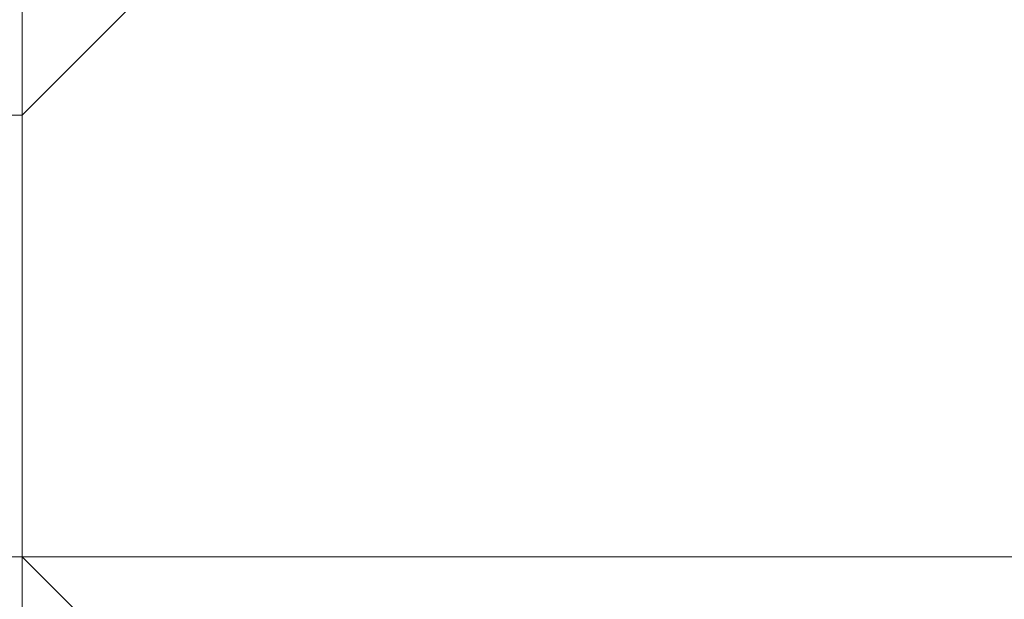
# Model space of a CAD drawing. Header units: inches. Extents: x -79624 to 52587, y -27526 to 10116.
# Tile 218 of 256: x 6277 to 6297, y -7667 to -7655. Entities that reach past the tile are written whole.
import ezdxf
from ezdxf import colors
from ezdxf.entities.mleader import LeaderData, LeaderLine
from ezdxf.math import Vec2, Vec3

# ---------------------------------------------------------------- set-up
doc = ezdxf.new("R2010")
doc.units = ezdxf.units.IN
doc.header["$MEASUREMENT"] = 0
doc.layers.add('- განათება', color=7, linetype='Continuous')
doc.layers.add('Dimensioning - General', color=7, linetype='Continuous')
doc.layers.add('- მექანიკური ნაწილი', color=7, linetype='Continuous', lineweight=18)
doc.styles.add('CT', font='ARIALN.TTF', dxfattribs={"height": 200})
doc.styles.add('GENERATED_STYLE_1', font='txt')
doc.dimstyles.new('GENERATED_STYLE__1', dxfattribs={"dimtxt": 100, "dimasz": 76, "dimexe": 0.18, "dimexo": 0.0625, "dimgap": 0, "dimtad": 0, "dimdec": 0, "dimlfac": 0.1, "dimzin": 0, "dimdsep": 46, "dimtxsty": 'GENERATED_STYLE_1', "dimblk": 'ARROWHEAD_5', "dimblk1": 'ARROWHEAD_5', "dimblk2": 'ARROWHEAD_5', "dimcen": 0.09, "dimse1": 1, "dimse2": 1, "dimclrd": 7, "dimclre": 7, "dimclrt": 7, "dimadec": 0, "dimazin": 0, "dimtfac": 1, "dimtdec": 4, "dimtmove": 0, "dimatfit": 3, "dimfxl": 1, "dimtolj": 1, "dimtzin": 0, "dimarcsym": 0})

# ---------------------------------------------------------------- blocks, each defined once
blk = doc.blocks.new('ARROWHEAD_5')
at = {"linetype": 'Continuous', "lineweight": 0}
blk.add_hatch(color=0, dxfattribs=at).paths.add_polyline_path([(-1, 0.2679), (0, 0), (-1, -0.2679)])
at = {"color": 0, "linetype": 'Continuous', "lineweight": 0}
blk.add_line((0, 0), (-1, 0), dxfattribs=at)
blk = doc.blocks.new('*D249')
at = {"layer": 'Defpoints', "color": 0, "linetype": 'Continuous', "transparency": 16777216}
for p in [(358.556, 209.203), (25258.556, 209.203), (1258.556, -26125.722)]:
    blk.add_point(p, dxfattribs=at)
at = {"layer": 'Dimensioning - General', "color": 7, "linetype": 'Continuous', "lineweight": -2, "transparency": 16777216}
for p, q in [((358.556, 133.203), (358.556, -12795.724)), ((358.556, -26049.722), (358.556, -13148.104))]:
    blk.add_line(p, q, dxfattribs=at)
at = {"layer": 'Dimensioning - General', "color": 7, "linetype": 'Continuous', "lineweight": -2, "transparency": 16777216, "xscale": 76.00000000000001, "yscale": 76.00000000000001, "zscale": 76.00000000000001}
for p, rotation in [((358.556, 209.203), 90), ((358.556, -26125.722), 270)]:
    blk.add_blockref('ARROWHEAD_5', p, dxfattribs=dict(at, rotation=rotation))
at = {"layer": 'Dimensioning - General', "color": 7, "linetype": 'Continuous', "lineweight": 13, "transparency": 16777216, "insert": (358.556, -12971.914), "char_height": 100, "attachment_point": 5, "rotation": 90, "style": 'GENERATED_STYLE_1'}
blk.add_mtext('\\A1;2633', dxfattribs=at)
blk = doc.blocks.new('_DotSmall')
at = {"color": 0, "linetype": 'ByBlock', "const_width": 0.5}
blk.add_lwpolyline([(-0.0625, 0, 1), (0.0625, 0, 1)], format="xyb", close=True, dxfattribs=at)

msp = doc.modelspace()

# ---------------------------------------------------------------- linework, layer by layer
at = {"layer": '- მექანიკური ნაწილი', "color": 7, "lineweight": 0}
for points in [[(6276.87347, -7199.35115), (6276.87347, -7702.34471), (6231.96333, -7702.34471), (6276.87347, -7702.34471), (6231.96333, -7702.34471), (6276.87347, -7702.34471), (6231.96333, -7702.34471), (6231.96333, -7199.35115)], [(6276.87347, -7702.34471), (6276.87347, -7199.35115)], [(6276.87347, -7199.35115), (6276.87347, -7702.34471), (6312.80158, -7702.34471), (6312.80158, -7199.35115)], [(6276.87347, -7199.35115), (6276.87347, -7702.34471), (6312.80158, -7702.34471), (6312.80158, -7855.03918)]]:
    msp.add_lwpolyline(points, dxfattribs=at)
for points in [[(6258.90941, -7621.50646), (6052.32277, -7621.50646), (6106.21494, -7666.4166), (6312.80158, -7666.4166)], [(6330.76563, -7621.50646), (6106.21494, -7621.50646), (6088.25088, -7666.4166), (6312.80158, -7666.4166)]]:
    msp.add_lwpolyline(points, close=True, dxfattribs=at)
at = {"layer": '- მექანიკური ნაწილი', "lineweight": 0}
for points in [[(6321.78361, -7630.48848), (6312.80158, -7630.48848), (6303.81955, -7630.48848), (6294.83752, -7630.48848), (6285.85549, -7630.48848), (6285.85549, -7639.47051), (6276.87347, -7639.47051), (6276.87347, -7648.45254), (6276.87347, -7657.43457), (6276.87347, -7666.4166), (6276.87347, -7675.39862), (6276.87347, -7684.38065), (6285.85549, -7684.38065), (6294.83752, -7693.36268), (6303.81955, -7693.36268), (6294.83752, -7684.38065), (6294.83752, -7693.36268), (6303.81955, -7693.36268), (6303.81955, -7702.34471), (6294.83752, -7693.36268), (6303.81955, -7693.36268), (6312.80158, -7693.36268), (6321.78361, -7693.36268)], [(6276.87347, -7648.45254), (6276.87347, -7657.43457), (6276.87347, -7648.45254)], [(6276.87347, -7657.43457), (6276.87347, -7648.45254), (6276.87347, -7657.43457)], [(6276.87347, -7657.43457), (6276.87347, -7648.45254), (6276.87347, -7657.43457)], [(6276.87347, -7657.43457), (6276.87347, -7648.45254), (6276.87347, -7657.43457)], [(6276.87347, -7657.43457), (6276.87347, -7648.45254), (6276.87347, -7657.43457)], [(6276.87347, -7657.43457), (6276.87347, -7648.45254), (6276.87347, -7657.43457)], [(6276.87347, -7657.43457), (6276.87347, -7648.45254), (6276.87347, -7657.43457)], [(6276.87347, -7657.43457), (6276.87347, -7648.45254), (6276.87347, -7657.43457)], [(6276.87347, -7657.43457), (6276.87347, -7648.45254), (6276.87347, -7657.43457)], [(6276.87347, -7657.43457), (6276.87347, -7648.45254), (6276.87347, -7657.43457)], [(6276.87347, -7657.43457), (6276.87347, -7648.45254), (6276.87347, -7657.43457)], [(6276.87347, -7657.43457), (6276.87347, -7648.45254), (6276.87347, -7657.43457)], [(6276.87347, -7657.43457), (6276.87347, -7648.45254), (6276.87347, -7657.43457)], [(6276.87347, -7657.43457), (6276.87347, -7648.45254)], [(6285.85549, -7648.45254), (6276.87347, -7657.43457)], [(6276.87347, -7657.43457), (6285.85549, -7648.45254), (6276.87347, -7657.43457)], [(6276.87347, -7657.43457), (6285.85549, -7648.45254), (6276.87347, -7657.43457)], [(6276.87347, -7657.43457), (6285.85549, -7648.45254), (6276.87347, -7657.43457)], [(6276.87347, -7657.43457), (6285.85549, -7648.45254), (6276.87347, -7657.43457)], [(6276.87347, -7657.43457), (6285.85549, -7648.45254), (6276.87347, -7657.43457)], [(6276.87347, -7657.43457), (6285.85549, -7648.45254), (6276.87347, -7657.43457)], [(6276.87347, -7657.43457), (6285.85549, -7648.45254)], [(6276.87347, -7648.45254), (6276.87347, -7657.43457)], [(6276.87347, -7657.43457), (6276.87347, -7648.45254), (6276.87347, -7657.43457)], [(6276.87347, -7657.43457), (6276.87347, -7648.45254), (6276.87347, -7657.43457)], [(6276.87347, -7657.43457), (6276.87347, -7648.45254), (6276.87347, -7657.43457)], [(6276.87347, -7657.43457), (6276.87347, -7648.45254), (6276.87347, -7657.43457)], [(6276.87347, -7657.43457), (6276.87347, -7648.45254), (6276.87347, -7657.43457)], [(6276.87347, -7657.43457), (6276.87347, -7648.45254), (6276.87347, -7657.43457)], [(6276.87347, -7657.43457), (6276.87347, -7648.45254), (6276.87347, -7657.43457)], [(6276.87347, -7657.43457), (6276.87347, -7648.45254), (6276.87347, -7657.43457)], [(6276.87347, -7657.43457), (6276.87347, -7648.45254), (6276.87347, -7657.43457)], [(6276.87347, -7657.43457), (6276.87347, -7648.45254), (6276.87347, -7657.43457)], [(6276.87347, -7657.43457), (6276.87347, -7648.45254), (6276.87347, -7657.43457)], [(6276.87347, -7657.43457), (6276.87347, -7648.45254), (6276.87347, -7657.43457)], [(6276.87347, -7657.43457), (6276.87347, -7648.45254), (6276.87347, -7657.43457)], [(6276.87347, -7657.43457), (6276.87347, -7648.45254), (6276.87347, -7657.43457)], [(6276.87347, -7657.43457), (6276.87347, -7648.45254), (6276.87347, -7657.43457)], [(6276.87347, -7657.43457), (6276.87347, -7648.45254), (6276.87347, -7657.43457)], [(6276.87347, -7657.43457), (6276.87347, -7648.45254), (6276.87347, -7657.43457)], [(6276.87347, -7657.43457), (6276.87347, -7648.45254), (6276.87347, -7657.43457)], [(6276.87347, -7657.43457), (6276.87347, -7648.45254), (6276.87347, -7657.43457)], [(6276.87347, -7657.43457), (6276.87347, -7648.45254), (6276.87347, -7657.43457)], [(6276.87347, -7657.43457), (6276.87347, -7648.45254), (6276.87347, -7657.43457)], [(6276.87347, -7657.43457), (6276.87347, -7648.45254), (6276.87347, -7657.43457)], [(6276.87347, -7657.43457), (6276.87347, -7648.45254), (6276.87347, -7657.43457)], [(6276.87347, -7657.43457), (6276.87347, -7648.45254), (6276.87347, -7657.43457)], [(6276.87347, -7657.43457), (6276.87347, -7648.45254)], [(6285.85549, -7648.45254), (6276.87347, -7657.43457)], [(6276.87347, -7657.43457), (6285.85549, -7648.45254), (6276.87347, -7657.43457)], [(6276.87347, -7657.43457), (6285.85549, -7648.45254), (6276.87347, -7657.43457)], [(6276.87347, -7657.43457), (6285.85549, -7648.45254), (6276.87347, -7657.43457)], [(6276.87347, -7657.43457), (6285.85549, -7648.45254), (6276.87347, -7657.43457)], [(6276.87347, -7657.43457), (6285.85549, -7648.45254), (6276.87347, -7657.43457)], [(6276.87347, -7657.43457), (6285.85549, -7648.45254), (6276.87347, -7657.43457)], [(6276.87347, -7657.43457), (6285.85549, -7648.45254)], [(6276.87347, -7648.45254), (6276.87347, -7657.43457)], [(6276.87347, -7657.43457), (6276.87347, -7648.45254), (6276.87347, -7657.43457)], [(6276.87347, -7657.43457), (6276.87347, -7648.45254), (6276.87347, -7657.43457)], [(6276.87347, -7657.43457), (6276.87347, -7648.45254), (6276.87347, -7657.43457)], [(6276.87347, -7657.43457), (6276.87347, -7648.45254), (6276.87347, -7657.43457)], [(6276.87347, -7657.43457), (6276.87347, -7648.45254), (6276.87347, -7657.43457)], [(6276.87347, -7657.43457), (6276.87347, -7648.45254), (6276.87347, -7657.43457)], [(6276.87347, -7657.43457), (6276.87347, -7648.45254), (6276.87347, -7657.43457)], [(6276.87347, -7657.43457), (6276.87347, -7648.45254), (6276.87347, -7657.43457)], [(6276.87347, -7657.43457), (6276.87347, -7648.45254), (6276.87347, -7657.43457)], [(6276.87347, -7657.43457), (6276.87347, -7648.45254), (6276.87347, -7657.43457)], [(6276.87347, -7657.43457), (6276.87347, -7648.45254), (6276.87347, -7657.43457)], [(6276.87347, -7657.43457), (6276.87347, -7648.45254), (6276.87347, -7657.43457)], [(6276.87347, -7657.43457), (6276.87347, -7648.45254), (6276.87347, -7657.43457)], [(6276.87347, -7657.43457), (6276.87347, -7648.45254), (6276.87347, -7657.43457)], [(6276.87347, -7657.43457), (6276.87347, -7648.45254), (6276.87347, -7657.43457)], [(6276.87347, -7657.43457), (6276.87347, -7648.45254), (6276.87347, -7657.43457)], [(6276.87347, -7657.43457), (6276.87347, -7648.45254), (6276.87347, -7657.43457)], [(6276.87347, -7657.43457), (6276.87347, -7648.45254), (6276.87347, -7657.43457)], [(6276.87347, -7657.43457), (6276.87347, -7648.45254), (6276.87347, -7657.43457)], [(6276.87347, -7657.43457), (6276.87347, -7648.45254), (6276.87347, -7657.43457)], [(6276.87347, -7657.43457), (6276.87347, -7648.45254), (6276.87347, -7657.43457)], [(6276.87347, -7657.43457), (6276.87347, -7648.45254), (6276.87347, -7657.43457)], [(6276.87347, -7657.43457), (6276.87347, -7648.45254), (6276.87347, -7657.43457)], [(6276.87347, -7657.43457), (6276.87347, -7648.45254), (6276.87347, -7657.43457)], [(6276.87347, -7657.43457), (6276.87347, -7648.45254)], [(6285.85549, -7648.45254), (6276.87347, -7657.43457)], [(6276.87347, -7657.43457), (6285.85549, -7648.45254), (6276.87347, -7657.43457)], [(6276.87347, -7657.43457), (6285.85549, -7648.45254), (6276.87347, -7657.43457)], [(6276.87347, -7657.43457), (6285.85549, -7648.45254), (6276.87347, -7657.43457)], [(6276.87347, -7657.43457), (6285.85549, -7648.45254), (6276.87347, -7657.43457)], [(6276.87347, -7657.43457), (6285.85549, -7648.45254), (6276.87347, -7657.43457)], [(6276.87347, -7657.43457), (6285.85549, -7648.45254), (6276.87347, -7657.43457)], [(6276.87347, -7657.43457), (6285.85549, -7648.45254)], [(6276.87347, -7648.45254), (6276.87347, -7657.43457)], [(6276.87347, -7657.43457), (6276.87347, -7648.45254), (6276.87347, -7657.43457)], [(6276.87347, -7657.43457), (6276.87347, -7648.45254), (6276.87347, -7657.43457)], [(6276.87347, -7657.43457), (6276.87347, -7648.45254), (6276.87347, -7657.43457)], [(6276.87347, -7657.43457), (6276.87347, -7648.45254), (6276.87347, -7657.43457)], [(6276.87347, -7657.43457), (6276.87347, -7648.45254), (6276.87347, -7657.43457)], [(6276.87347, -7657.43457), (6276.87347, -7648.45254), (6276.87347, -7657.43457)], [(6276.87347, -7657.43457), (6276.87347, -7648.45254), (6276.87347, -7657.43457)], [(6276.87347, -7657.43457), (6276.87347, -7648.45254), (6276.87347, -7657.43457)], [(6276.87347, -7657.43457), (6276.87347, -7648.45254), (6276.87347, -7657.43457)], [(6276.87347, -7657.43457), (6276.87347, -7648.45254), (6276.87347, -7657.43457)], [(6276.87347, -7657.43457), (6276.87347, -7648.45254), (6276.87347, -7657.43457)], [(6276.87347, -7657.43457), (6276.87347, -7648.45254), (6276.87347, -7657.43457)], [(6276.87347, -7648.45254), (6276.87347, -7657.43457), (6276.87347, -7648.45254)], [(6276.87347, -7648.45254), (6276.87347, -7657.43457)], [(6276.87347, -7657.43457), (6276.87347, -7657.43457)], [(6276.87347, -7657.43457), (6276.87347, -7666.4166), (6276.87347, -7657.43457)], [(6276.87347, -7657.43457), (6276.87347, -7657.43457)], [(6276.87347, -7666.4166), (6276.87347, -7657.43457), (6276.87347, -7666.4166)], [(6276.87347, -7657.43457), (6276.87347, -7657.43457)], [(6276.87347, -7666.4166), (6276.87347, -7657.43457), (6276.87347, -7666.4166)], [(6276.87347, -7657.43457), (6276.87347, -7657.43457)], [(6276.87347, -7666.4166), (6276.87347, -7657.43457), (6276.87347, -7666.4166)], [(6276.87347, -7657.43457), (6276.87347, -7666.4166), (6276.87347, -7657.43457)], [(6276.87347, -7657.43457), (6276.87347, -7657.43457)], [(6276.87347, -7657.43457), (6276.87347, -7657.43457)], [(6276.87347, -7666.4166), (6276.87347, -7657.43457), (6276.87347, -7666.4166)], [(6276.87347, -7657.43457), (6276.87347, -7657.43457)], [(6276.87347, -7666.4166), (6276.87347, -7657.43457), (6276.87347, -7666.4166)], [(6276.87347, -7657.43457), (6276.87347, -7657.43457)], [(6276.87347, -7666.4166), (6276.87347, -7657.43457), (6276.87347, -7666.4166)], [(6276.87347, -7657.43457), (6276.87347, -7657.43457)], [(6276.87347, -7666.4166), (6276.87347, -7657.43457), (6276.87347, -7666.4166)], [(6276.87347, -7657.43457), (6276.87347, -7657.43457)], [(6276.87347, -7666.4166), (6276.87347, -7657.43457), (6276.87347, -7666.4166)], [(6276.87347, -7657.43457), (6276.87347, -7657.43457)], [(6276.87347, -7666.4166), (6276.87347, -7657.43457), (6276.87347, -7666.4166)], [(6276.87347, -7657.43457), (6276.87347, -7657.43457)], [(6276.87347, -7666.4166), (6276.87347, -7657.43457), (6276.87347, -7666.4166)], [(6276.87347, -7657.43457), (6276.87347, -7657.43457)], [(6276.87347, -7666.4166), (6276.87347, -7657.43457), (6276.87347, -7666.4166)], [(6276.87347, -7657.43457), (6276.87347, -7657.43457)], [(6276.87347, -7666.4166), (6276.87347, -7657.43457), (6276.87347, -7666.4166)], [(6276.87347, -7657.43457), (6276.87347, -7657.43457)], [(6276.87347, -7666.4166), (6276.87347, -7657.43457), (6276.87347, -7666.4166)], [(6276.87347, -7657.43457), (6276.87347, -7657.43457)], [(6276.87347, -7666.4166), (6276.87347, -7657.43457), (6276.87347, -7666.4166)], [(6276.87347, -7657.43457), (6276.87347, -7657.43457)], [(6276.87347, -7666.4166), (6276.87347, -7657.43457), (6276.87347, -7666.4166)], [(6276.87347, -7657.43457), (6276.87347, -7657.43457)], [(6276.87347, -7666.4166), (6276.87347, -7657.43457), (6276.87347, -7666.4166)], [(6276.87347, -7657.43457), (6276.87347, -7657.43457)], [(6276.87347, -7666.4166), (6276.87347, -7657.43457), (6276.87347, -7666.4166)], [(6276.87347, -7657.43457), (6276.87347, -7657.43457)], [(6276.87347, -7666.4166), (6276.87347, -7657.43457), (6276.87347, -7666.4166)], [(6276.87347, -7657.43457), (6276.87347, -7657.43457)], [(6276.87347, -7666.4166), (6276.87347, -7657.43457), (6276.87347, -7666.4166)], [(6276.87347, -7657.43457), (6276.87347, -7657.43457)], [(6276.87347, -7666.4166), (6276.87347, -7657.43457), (6276.87347, -7666.4166)], [(6276.87347, -7657.43457), (6276.87347, -7657.43457)], [(6276.87347, -7666.4166), (6276.87347, -7657.43457), (6276.87347, -7666.4166)], [(6276.87347, -7657.43457), (6276.87347, -7657.43457)], [(6276.87347, -7666.4166), (6276.87347, -7657.43457), (6276.87347, -7666.4166)], [(6276.87347, -7657.43457), (6276.87347, -7666.4166), (6276.87347, -7657.43457)], [(6276.87347, -7657.43457), (6276.87347, -7657.43457)], [(6276.87347, -7666.4166), (6276.87347, -7657.43457), (6276.87347, -7666.4166)], [(6276.87347, -7657.43457), (6276.87347, -7657.43457)], [(6276.87347, -7666.4166), (6276.87347, -7657.43457), (6276.87347, -7666.4166)], [(6276.87347, -7657.43457), (6276.87347, -7657.43457)], [(6276.87347, -7666.4166), (6276.87347, -7657.43457), (6276.87347, -7666.4166)], [(6276.87347, -7657.43457), (6276.87347, -7657.43457)], [(6276.87347, -7666.4166), (6276.87347, -7657.43457), (6276.87347, -7666.4166)], [(6276.87347, -7657.43457), (6276.87347, -7657.43457)], [(6276.87347, -7666.4166), (6276.87347, -7657.43457), (6276.87347, -7666.4166)], [(6276.87347, -7657.43457), (6276.87347, -7657.43457)], [(6276.87347, -7666.4166), (6276.87347, -7657.43457), (6276.87347, -7666.4166)], [(6276.87347, -7657.43457), (6276.87347, -7657.43457)], [(6276.87347, -7666.4166), (6276.87347, -7657.43457), (6276.87347, -7666.4166)], [(6276.87347, -7657.43457), (6276.87347, -7657.43457)], [(6276.87347, -7666.4166), (6276.87347, -7657.43457), (6276.87347, -7666.4166)], [(6276.87347, -7657.43457), (6276.87347, -7666.4166), (6276.87347, -7657.43457)], [(6276.87347, -7657.43457), (6276.87347, -7657.43457)], [(6276.87347, -7666.4166), (6276.87347, -7657.43457), (6276.87347, -7666.4166)], [(6276.87347, -7657.43457), (6276.87347, -7657.43457)], [(6276.87347, -7666.4166), (6276.87347, -7657.43457), (6276.87347, -7666.4166)], [(6276.87347, -7657.43457), (6276.87347, -7657.43457)], [(6276.87347, -7666.4166), (6276.87347, -7657.43457), (6276.87347, -7666.4166)], [(6276.87347, -7657.43457), (6276.87347, -7666.4166), (6276.87347, -7657.43457)], [(6276.87347, -7657.43457), (6276.87347, -7657.43457)], [(6276.87347, -7657.43457), (6276.87347, -7666.4166)], [(6276.87347, -7657.43457), (6276.87347, -7666.4166)], [(6276.87347, -7657.43457), (6276.87347, -7657.43457)], [(6276.87347, -7666.4166), (6276.87347, -7657.43457), (6276.87347, -7666.4166)], [(6276.87347, -7657.43457), (6276.87347, -7657.43457)], [(6276.87347, -7666.4166), (6276.87347, -7657.43457), (6276.87347, -7666.4166)], [(6276.87347, -7657.43457), (6276.87347, -7657.43457)], [(6276.87347, -7666.4166), (6276.87347, -7657.43457), (6276.87347, -7666.4166)], [(6276.87347, -7657.43457), (6276.87347, -7657.43457)], [(6276.87347, -7666.4166), (6276.87347, -7657.43457), (6276.87347, -7666.4166)], [(6276.87347, -7657.43457), (6276.87347, -7657.43457)], [(6276.87347, -7666.4166), (6276.87347, -7657.43457), (6276.87347, -7666.4166)], [(6276.87347, -7657.43457), (6276.87347, -7657.43457)], [(6276.87347, -7666.4166), (6276.87347, -7657.43457), (6276.87347, -7666.4166)], [(6276.87347, -7657.43457), (6276.87347, -7657.43457)], [(6276.87347, -7666.4166), (6276.87347, -7657.43457), (6276.87347, -7666.4166)], [(6276.87347, -7657.43457), (6276.87347, -7657.43457)], [(6276.87347, -7666.4166), (6276.87347, -7657.43457), (6276.87347, -7666.4166)], [(6276.87347, -7657.43457), (6276.87347, -7657.43457)], [(6276.87347, -7666.4166), (6276.87347, -7657.43457), (6276.87347, -7666.4166)], [(6276.87347, -7657.43457), (6276.87347, -7657.43457)], [(6276.87347, -7666.4166), (6276.87347, -7657.43457), (6276.87347, -7666.4166)], [(6276.87347, -7657.43457), (6276.87347, -7657.43457)], [(6276.87347, -7666.4166), (6276.87347, -7657.43457), (6276.87347, -7666.4166)], [(6276.87347, -7657.43457), (6276.87347, -7657.43457)], [(6276.87347, -7666.4166), (6276.87347, -7657.43457), (6276.87347, -7666.4166)], [(6276.87347, -7657.43457), (6276.87347, -7657.43457)], [(6276.87347, -7666.4166), (6276.87347, -7657.43457), (6276.87347, -7666.4166)], [(6276.87347, -7657.43457), (6276.87347, -7657.43457)], [(6276.87347, -7666.4166), (6276.87347, -7657.43457), (6276.87347, -7666.4166)], [(6276.87347, -7657.43457), (6276.87347, -7657.43457)], [(6276.87347, -7666.4166), (6276.87347, -7657.43457), (6276.87347, -7666.4166)], [(6276.87347, -7657.43457), (6276.87347, -7657.43457)], [(6276.87347, -7666.4166), (6276.87347, -7657.43457), (6276.87347, -7666.4166)], [(6276.87347, -7657.43457), (6276.87347, -7657.43457)], [(6276.87347, -7666.4166), (6276.87347, -7657.43457), (6276.87347, -7666.4166)], [(6276.87347, -7657.43457), (6276.87347, -7657.43457)], [(6276.87347, -7666.4166), (6276.87347, -7657.43457), (6276.87347, -7666.4166)], [(6276.87347, -7657.43457), (6276.87347, -7657.43457)], [(6276.87347, -7666.4166), (6276.87347, -7657.43457), (6276.87347, -7666.4166)], [(6276.87347, -7657.43457), (6276.87347, -7666.4166), (6276.87347, -7657.43457)], [(6276.87347, -7657.43457), (6276.87347, -7657.43457)], [(6276.87347, -7666.4166), (6276.87347, -7657.43457), (6276.87347, -7666.4166)], [(6276.87347, -7657.43457), (6276.87347, -7657.43457)], [(6276.87347, -7666.4166), (6276.87347, -7657.43457), (6276.87347, -7666.4166)], [(6276.87347, -7657.43457), (6276.87347, -7657.43457)], [(6276.87347, -7666.4166), (6276.87347, -7657.43457), (6276.87347, -7666.4166)], [(6276.87347, -7657.43457), (6276.87347, -7657.43457)], [(6276.87347, -7666.4166), (6276.87347, -7657.43457), (6276.87347, -7666.4166)], [(6276.87347, -7657.43457), (6276.87347, -7657.43457)], [(6276.87347, -7666.4166), (6276.87347, -7657.43457), (6276.87347, -7666.4166)], [(6276.87347, -7657.43457), (6276.87347, -7657.43457)], [(6276.87347, -7666.4166), (6276.87347, -7657.43457), (6276.87347, -7666.4166)], [(6276.87347, -7657.43457), (6276.87347, -7657.43457)], [(6276.87347, -7666.4166), (6276.87347, -7657.43457), (6276.87347, -7666.4166)], [(6276.87347, -7657.43457), (6276.87347, -7657.43457)], [(6276.87347, -7666.4166), (6276.87347, -7657.43457), (6276.87347, -7666.4166)], [(6276.87347, -7657.43457), (6276.87347, -7666.4166), (6276.87347, -7657.43457)], [(6276.87347, -7657.43457), (6276.87347, -7657.43457)], [(6276.87347, -7666.4166), (6276.87347, -7657.43457), (6276.87347, -7666.4166)], [(6276.87347, -7657.43457), (6276.87347, -7657.43457)], [(6276.87347, -7666.4166), (6276.87347, -7657.43457), (6276.87347, -7666.4166)], [(6276.87347, -7657.43457), (6276.87347, -7657.43457)], [(6276.87347, -7666.4166), (6276.87347, -7657.43457), (6276.87347, -7666.4166)], [(6276.87347, -7657.43457), (6276.87347, -7666.4166), (6276.87347, -7657.43457)], [(6276.87347, -7657.43457), (6276.87347, -7657.43457)], [(6276.87347, -7657.43457), (6276.87347, -7666.4166)], [(6276.87347, -7657.43457), (6276.87347, -7666.4166)], [(6276.87347, -7657.43457), (6276.87347, -7657.43457)], [(6276.87347, -7666.4166), (6276.87347, -7657.43457), (6276.87347, -7666.4166)], [(6276.87347, -7657.43457), (6276.87347, -7657.43457)], [(6276.87347, -7666.4166), (6276.87347, -7657.43457), (6276.87347, -7666.4166)], [(6276.87347, -7657.43457), (6276.87347, -7657.43457)], [(6276.87347, -7666.4166), (6276.87347, -7657.43457), (6276.87347, -7666.4166)], [(6276.87347, -7657.43457), (6276.87347, -7657.43457)], [(6276.87347, -7666.4166), (6276.87347, -7657.43457), (6276.87347, -7666.4166)], [(6276.87347, -7657.43457), (6276.87347, -7657.43457)], [(6276.87347, -7666.4166), (6276.87347, -7657.43457), (6276.87347, -7666.4166)], [(6276.87347, -7657.43457), (6276.87347, -7657.43457)], [(6276.87347, -7666.4166), (6276.87347, -7657.43457), (6276.87347, -7666.4166)], [(6276.87347, -7657.43457), (6276.87347, -7657.43457)], [(6276.87347, -7666.4166), (6276.87347, -7657.43457), (6276.87347, -7666.4166)], [(6276.87347, -7657.43457), (6276.87347, -7657.43457)], [(6276.87347, -7666.4166), (6276.87347, -7657.43457), (6276.87347, -7666.4166)], [(6276.87347, -7657.43457), (6276.87347, -7657.43457)], [(6276.87347, -7666.4166), (6276.87347, -7657.43457), (6276.87347, -7666.4166)], [(6276.87347, -7657.43457), (6276.87347, -7657.43457)], [(6276.87347, -7666.4166), (6276.87347, -7657.43457), (6276.87347, -7666.4166)], [(6276.87347, -7657.43457), (6276.87347, -7657.43457)], [(6276.87347, -7666.4166), (6276.87347, -7657.43457), (6276.87347, -7666.4166)], [(6276.87347, -7657.43457), (6276.87347, -7657.43457)], [(6276.87347, -7666.4166), (6276.87347, -7657.43457), (6276.87347, -7666.4166)], [(6276.87347, -7657.43457), (6276.87347, -7657.43457)], [(6276.87347, -7666.4166), (6276.87347, -7657.43457), (6276.87347, -7666.4166)], [(6276.87347, -7657.43457), (6276.87347, -7657.43457)], [(6276.87347, -7666.4166), (6276.87347, -7657.43457), (6276.87347, -7666.4166)], [(6276.87347, -7657.43457), (6276.87347, -7657.43457)], [(6276.87347, -7666.4166), (6276.87347, -7657.43457), (6276.87347, -7666.4166)], [(6276.87347, -7657.43457), (6276.87347, -7657.43457)], [(6276.87347, -7666.4166), (6276.87347, -7657.43457), (6276.87347, -7666.4166)], [(6276.87347, -7657.43457), (6276.87347, -7657.43457)], [(6276.87347, -7666.4166), (6276.87347, -7657.43457), (6276.87347, -7666.4166)], [(6276.87347, -7657.43457), (6276.87347, -7657.43457)], [(6276.87347, -7666.4166), (6276.87347, -7657.43457), (6276.87347, -7666.4166)], [(6276.87347, -7657.43457), (6276.87347, -7657.43457)], [(6276.87347, -7666.4166), (6276.87347, -7657.43457), (6276.87347, -7666.4166)], [(6276.87347, -7657.43457), (6276.87347, -7666.4166), (6276.87347, -7657.43457)], [(6276.87347, -7657.43457), (6276.87347, -7657.43457)], [(6276.87347, -7666.4166), (6276.87347, -7657.43457), (6276.87347, -7666.4166)], [(6276.87347, -7657.43457), (6276.87347, -7657.43457)], [(6276.87347, -7666.4166), (6276.87347, -7657.43457), (6276.87347, -7666.4166)], [(6276.87347, -7657.43457), (6276.87347, -7657.43457)], [(6276.87347, -7666.4166), (6276.87347, -7657.43457), (6276.87347, -7666.4166)], [(6276.87347, -7657.43457), (6276.87347, -7657.43457)], [(6276.87347, -7666.4166), (6276.87347, -7657.43457), (6276.87347, -7666.4166)], [(6276.87347, -7657.43457), (6276.87347, -7657.43457)], [(6276.87347, -7666.4166), (6276.87347, -7657.43457), (6276.87347, -7666.4166)], [(6276.87347, -7657.43457), (6276.87347, -7657.43457)], [(6276.87347, -7666.4166), (6276.87347, -7657.43457), (6276.87347, -7666.4166)], [(6276.87347, -7657.43457), (6276.87347, -7657.43457)], [(6276.87347, -7666.4166), (6276.87347, -7657.43457), (6276.87347, -7666.4166)], [(6276.87347, -7657.43457), (6276.87347, -7657.43457)], [(6276.87347, -7666.4166), (6276.87347, -7657.43457), (6276.87347, -7666.4166)], [(6276.87347, -7657.43457), (6276.87347, -7666.4166), (6276.87347, -7657.43457)], [(6276.87347, -7657.43457), (6276.87347, -7657.43457)], [(6276.87347, -7657.43457), (6276.87347, -7666.4166), (6276.87347, -7657.43457)], [(6276.87347, -7657.43457), (6276.87347, -7666.4166)], [(6276.87347, -7666.4166), (6267.89144, -7666.4166), (6276.87347, -7666.4166)], [(6276.87347, -7666.4166), (6276.87347, -7666.4166)], [(6276.87347, -7666.4166), (6276.87347, -7675.39862), (6276.87347, -7666.4166)], [(6276.87347, -7666.4166), (6276.87347, -7666.4166)], [(6276.87347, -7666.4166), (6276.87347, -7666.4166)], [(6276.87347, -7675.39862), (6276.87347, -7666.4166), (6276.87347, -7675.39862)], [(6276.87347, -7666.4166), (6276.87347, -7666.4166)], [(6276.87347, -7675.39862), (6276.87347, -7666.4166), (6276.87347, -7675.39862)], [(6276.87347, -7666.4166), (6276.87347, -7666.4166)], [(6276.87347, -7675.39862), (6276.87347, -7666.4166), (6276.87347, -7675.39862)], [(6276.87347, -7666.4166), (6276.87347, -7666.4166)], [(6276.87347, -7675.39862), (6276.87347, -7666.4166), (6276.87347, -7675.39862)], [(6276.87347, -7666.4166), (6276.87347, -7666.4166)], [(6276.87347, -7675.39862), (6276.87347, -7666.4166), (6276.87347, -7675.39862)], [(6276.87347, -7666.4166), (6276.87347, -7666.4166)], [(6276.87347, -7675.39862), (6276.87347, -7666.4166), (6276.87347, -7675.39862)], [(6276.87347, -7666.4166), (6276.87347, -7666.4166)], [(6276.87347, -7675.39862), (6276.87347, -7666.4166), (6276.87347, -7675.39862)], [(6276.87347, -7666.4166), (6276.87347, -7666.4166)], [(6276.87347, -7675.39862), (6276.87347, -7666.4166), (6276.87347, -7675.39862)], [(6276.87347, -7666.4166), (6276.87347, -7666.4166)], [(6276.87347, -7675.39862), (6276.87347, -7666.4166), (6276.87347, -7675.39862)], [(6276.87347, -7666.4166), (6276.87347, -7666.4166)], [(6276.87347, -7675.39862), (6276.87347, -7666.4166), (6276.87347, -7675.39862)], [(6276.87347, -7666.4166), (6276.87347, -7666.4166)], [(6276.87347, -7675.39862), (6276.87347, -7666.4166), (6276.87347, -7675.39862)], [(6276.87347, -7666.4166), (6276.87347, -7666.4166)], [(6276.87347, -7675.39862), (6276.87347, -7666.4166), (6276.87347, -7675.39862)], [(6276.87347, -7666.4166), (6276.87347, -7666.4166)], [(6276.87347, -7666.4166), (6276.87347, -7666.4166)], [(6285.85549, -7675.39862), (6276.87347, -7666.4166), (6285.85549, -7675.39862)], [(6276.87347, -7666.4166), (6276.87347, -7666.4166)], [(6285.85549, -7675.39862), (6276.87347, -7666.4166), (6285.85549, -7675.39862)], [(6276.87347, -7666.4166), (6276.87347, -7666.4166)], [(6285.85549, -7675.39862), (6276.87347, -7666.4166), (6285.85549, -7675.39862)], [(6276.87347, -7666.4166), (6276.87347, -7666.4166)], [(6285.85549, -7675.39862), (6276.87347, -7666.4166), (6285.85549, -7675.39862)], [(6276.87347, -7666.4166), (6276.87347, -7666.4166)], [(6285.85549, -7675.39862), (6276.87347, -7666.4166), (6285.85549, -7675.39862)], [(6276.87347, -7666.4166), (6276.87347, -7666.4166)], [(6285.85549, -7675.39862), (6276.87347, -7666.4166), (6285.85549, -7675.39862)], [(6276.87347, -7666.4166), (6276.87347, -7666.4166)], [(6276.87347, -7666.4166), (6276.87347, -7666.4166)], [(6276.87347, -7675.39862), (6276.87347, -7666.4166), (6276.87347, -7675.39862)], [(6276.87347, -7666.4166), (6276.87347, -7666.4166)], [(6276.87347, -7675.39862), (6276.87347, -7666.4166), (6276.87347, -7675.39862)], [(6276.87347, -7666.4166), (6276.87347, -7666.4166)], [(6276.87347, -7675.39862), (6276.87347, -7666.4166), (6276.87347, -7675.39862)], [(6276.87347, -7666.4166), (6276.87347, -7666.4166)], [(6276.87347, -7675.39862), (6276.87347, -7666.4166), (6276.87347, -7675.39862)], [(6276.87347, -7666.4166), (6276.87347, -7666.4166)], [(6276.87347, -7675.39862), (6276.87347, -7666.4166), (6276.87347, -7675.39862)], [(6276.87347, -7666.4166), (6276.87347, -7666.4166)], [(6276.87347, -7675.39862), (6276.87347, -7666.4166), (6276.87347, -7675.39862)], [(6276.87347, -7666.4166), (6276.87347, -7666.4166)], [(6276.87347, -7675.39862), (6276.87347, -7666.4166), (6276.87347, -7675.39862)], [(6276.87347, -7666.4166), (6276.87347, -7666.4166)], [(6276.87347, -7675.39862), (6276.87347, -7666.4166), (6276.87347, -7675.39862)], [(6276.87347, -7666.4166), (6276.87347, -7666.4166)], [(6276.87347, -7675.39862), (6276.87347, -7666.4166), (6276.87347, -7675.39862)], [(6276.87347, -7666.4166), (6276.87347, -7666.4166)], [(6276.87347, -7675.39862), (6276.87347, -7666.4166), (6276.87347, -7675.39862)], [(6276.87347, -7666.4166), (6276.87347, -7666.4166)], [(6276.87347, -7675.39862), (6276.87347, -7666.4166), (6276.87347, -7675.39862)], [(6276.87347, -7666.4166), (6276.87347, -7666.4166)], [(6276.87347, -7675.39862), (6276.87347, -7666.4166), (6276.87347, -7675.39862)], [(6276.87347, -7666.4166), (6276.87347, -7666.4166)], [(6276.87347, -7666.4166), (6276.87347, -7666.4166)], [(6276.87347, -7675.39862), (6276.87347, -7666.4166), (6276.87347, -7675.39862)], [(6276.87347, -7666.4166), (6276.87347, -7666.4166)], [(6276.87347, -7675.39862), (6276.87347, -7666.4166), (6276.87347, -7675.39862)], [(6276.87347, -7666.4166), (6276.87347, -7666.4166)], [(6276.87347, -7675.39862), (6276.87347, -7666.4166), (6276.87347, -7675.39862)], [(6276.87347, -7666.4166), (6276.87347, -7666.4166)], [(6276.87347, -7675.39862), (6276.87347, -7666.4166), (6276.87347, -7675.39862)], [(6276.87347, -7666.4166), (6276.87347, -7666.4166)], [(6276.87347, -7675.39862), (6276.87347, -7666.4166), (6276.87347, -7675.39862)], [(6276.87347, -7666.4166), (6276.87347, -7666.4166)], [(6276.87347, -7675.39862), (6276.87347, -7666.4166), (6276.87347, -7675.39862)], [(6276.87347, -7666.4166), (6276.87347, -7666.4166)], [(6276.87347, -7675.39862), (6276.87347, -7666.4166), (6276.87347, -7675.39862)], [(6276.87347, -7666.4166), (6276.87347, -7666.4166)], [(6276.87347, -7675.39862), (6276.87347, -7666.4166), (6276.87347, -7675.39862)], [(6276.87347, -7666.4166), (6276.87347, -7666.4166)], [(6276.87347, -7675.39862), (6276.87347, -7666.4166), (6276.87347, -7675.39862)], [(6276.87347, -7666.4166), (6276.87347, -7666.4166)], [(6276.87347, -7675.39862), (6276.87347, -7666.4166), (6276.87347, -7675.39862)], [(6276.87347, -7666.4166), (6276.87347, -7666.4166)], [(6276.87347, -7675.39862), (6276.87347, -7666.4166), (6276.87347, -7675.39862)], [(6276.87347, -7666.4166), (6276.87347, -7666.4166)], [(6276.87347, -7675.39862), (6276.87347, -7666.4166), (6276.87347, -7675.39862)], [(6276.87347, -7666.4166), (6276.87347, -7666.4166)], [(6276.87347, -7666.4166), (6276.87347, -7666.4166)], [(6285.85549, -7675.39862), (6276.87347, -7666.4166), (6285.85549, -7675.39862)], [(6276.87347, -7666.4166), (6276.87347, -7666.4166)], [(6285.85549, -7675.39862), (6276.87347, -7666.4166), (6285.85549, -7675.39862)], [(6276.87347, -7666.4166), (6276.87347, -7666.4166)], [(6285.85549, -7675.39862), (6276.87347, -7666.4166), (6285.85549, -7675.39862)], [(6276.87347, -7666.4166), (6276.87347, -7666.4166)], [(6285.85549, -7675.39862), (6276.87347, -7666.4166), (6285.85549, -7675.39862)], [(6276.87347, -7666.4166), (6276.87347, -7666.4166)], [(6285.85549, -7675.39862), (6276.87347, -7666.4166), (6285.85549, -7675.39862)], [(6276.87347, -7666.4166), (6276.87347, -7666.4166)], [(6285.85549, -7675.39862), (6276.87347, -7666.4166), (6285.85549, -7675.39862)], [(6276.87347, -7666.4166), (6276.87347, -7666.4166)], [(6276.87347, -7666.4166), (6276.87347, -7666.4166)], [(6276.87347, -7675.39862), (6276.87347, -7666.4166), (6276.87347, -7675.39862)], [(6276.87347, -7666.4166), (6276.87347, -7666.4166)], [(6276.87347, -7675.39862), (6276.87347, -7666.4166), (6276.87347, -7675.39862)], [(6276.87347, -7666.4166), (6276.87347, -7666.4166)], [(6276.87347, -7675.39862), (6276.87347, -7666.4166), (6276.87347, -7675.39862)], [(6276.87347, -7666.4166), (6276.87347, -7666.4166)], [(6276.87347, -7675.39862), (6276.87347, -7666.4166), (6276.87347, -7675.39862)], [(6276.87347, -7666.4166), (6276.87347, -7666.4166)], [(6276.87347, -7675.39862), (6276.87347, -7666.4166), (6276.87347, -7675.39862)], [(6276.87347, -7666.4166), (6276.87347, -7666.4166)], [(6276.87347, -7675.39862), (6276.87347, -7666.4166), (6276.87347, -7675.39862)], [(6276.87347, -7666.4166), (6276.87347, -7666.4166)], [(6276.87347, -7675.39862), (6276.87347, -7666.4166), (6276.87347, -7675.39862)], [(6276.87347, -7666.4166), (6276.87347, -7666.4166)], [(6276.87347, -7675.39862), (6276.87347, -7666.4166), (6276.87347, -7675.39862)], [(6276.87347, -7666.4166), (6276.87347, -7666.4166)], [(6276.87347, -7675.39862), (6276.87347, -7666.4166), (6276.87347, -7675.39862)], [(6276.87347, -7666.4166), (6276.87347, -7666.4166)], [(6276.87347, -7675.39862), (6276.87347, -7666.4166), (6276.87347, -7675.39862)], [(6276.87347, -7666.4166), (6276.87347, -7666.4166)], [(6276.87347, -7675.39862), (6276.87347, -7666.4166), (6276.87347, -7675.39862)], [(6276.87347, -7666.4166), (6276.87347, -7666.4166)], [(6276.87347, -7675.39862), (6276.87347, -7666.4166), (6276.87347, -7675.39862)], [(6276.87347, -7666.4166), (6276.87347, -7666.4166)], [(6276.87347, -7666.4166), (6276.87347, -7666.4166)], [(6276.87347, -7675.39862), (6276.87347, -7666.4166), (6276.87347, -7675.39862)], [(6276.87347, -7666.4166), (6276.87347, -7666.4166)], [(6276.87347, -7675.39862), (6276.87347, -7666.4166), (6276.87347, -7675.39862)], [(6276.87347, -7666.4166), (6276.87347, -7666.4166)], [(6276.87347, -7675.39862), (6276.87347, -7666.4166), (6276.87347, -7675.39862)], [(6276.87347, -7666.4166), (6276.87347, -7666.4166)], [(6276.87347, -7675.39862), (6276.87347, -7666.4166), (6276.87347, -7675.39862)], [(6276.87347, -7666.4166), (6276.87347, -7666.4166)], [(6276.87347, -7675.39862), (6276.87347, -7666.4166), (6276.87347, -7675.39862)], [(6276.87347, -7666.4166), (6276.87347, -7666.4166)], [(6276.87347, -7675.39862), (6276.87347, -7666.4166), (6276.87347, -7675.39862)], [(6276.87347, -7666.4166), (6276.87347, -7666.4166)], [(6276.87347, -7675.39862), (6276.87347, -7666.4166), (6276.87347, -7675.39862)], [(6276.87347, -7666.4166), (6276.87347, -7666.4166)], [(6276.87347, -7675.39862), (6276.87347, -7666.4166), (6276.87347, -7675.39862)], [(6276.87347, -7666.4166), (6276.87347, -7666.4166)], [(6276.87347, -7675.39862), (6276.87347, -7666.4166), (6276.87347, -7675.39862)], [(6276.87347, -7666.4166), (6276.87347, -7666.4166)], [(6276.87347, -7675.39862), (6276.87347, -7666.4166), (6276.87347, -7675.39862)], [(6276.87347, -7666.4166), (6276.87347, -7666.4166)], [(6276.87347, -7675.39862), (6276.87347, -7666.4166), (6276.87347, -7675.39862)], [(6276.87347, -7666.4166), (6276.87347, -7666.4166)], [(6276.87347, -7675.39862), (6276.87347, -7666.4166), (6276.87347, -7675.39862)], [(6276.87347, -7666.4166), (6276.87347, -7666.4166)], [(6276.87347, -7666.4166), (6276.87347, -7666.4166)], [(6285.85549, -7675.39862), (6276.87347, -7666.4166), (6285.85549, -7675.39862)], [(6276.87347, -7666.4166), (6276.87347, -7666.4166)], [(6285.85549, -7675.39862), (6276.87347, -7666.4166), (6285.85549, -7675.39862)], [(6276.87347, -7666.4166), (6276.87347, -7666.4166)], [(6285.85549, -7675.39862), (6276.87347, -7666.4166), (6285.85549, -7675.39862)], [(6276.87347, -7666.4166), (6276.87347, -7666.4166)], [(6285.85549, -7675.39862), (6276.87347, -7666.4166), (6285.85549, -7675.39862)], [(6276.87347, -7666.4166), (6276.87347, -7666.4166)], [(6285.85549, -7675.39862), (6276.87347, -7666.4166), (6285.85549, -7675.39862)], [(6276.87347, -7666.4166), (6276.87347, -7666.4166)], [(6285.85549, -7675.39862), (6276.87347, -7666.4166), (6285.85549, -7675.39862)], [(6276.87347, -7666.4166), (6276.87347, -7666.4166)], [(6276.87347, -7666.4166), (6276.87347, -7666.4166)], [(6276.87347, -7675.39862), (6276.87347, -7666.4166), (6276.87347, -7675.39862)], [(6276.87347, -7666.4166), (6276.87347, -7666.4166)], [(6276.87347, -7675.39862), (6276.87347, -7666.4166), (6276.87347, -7675.39862)], [(6276.87347, -7666.4166), (6276.87347, -7666.4166)], [(6276.87347, -7675.39862), (6276.87347, -7666.4166), (6276.87347, -7675.39862)], [(6276.87347, -7666.4166), (6276.87347, -7666.4166)], [(6276.87347, -7675.39862), (6276.87347, -7666.4166), (6276.87347, -7675.39862)], [(6276.87347, -7666.4166), (6276.87347, -7666.4166)], [(6276.87347, -7675.39862), (6276.87347, -7666.4166), (6276.87347, -7675.39862)], [(6276.87347, -7666.4166), (6276.87347, -7666.4166)], [(6276.87347, -7675.39862), (6276.87347, -7666.4166), (6276.87347, -7675.39862)], [(6276.87347, -7666.4166), (6276.87347, -7666.4166)], [(6276.87347, -7675.39862), (6276.87347, -7666.4166), (6276.87347, -7675.39862)], [(6276.87347, -7666.4166), (6276.87347, -7666.4166)], [(6276.87347, -7675.39862), (6276.87347, -7666.4166), (6276.87347, -7675.39862)], [(6276.87347, -7666.4166), (6276.87347, -7666.4166)], [(6276.87347, -7675.39862), (6276.87347, -7666.4166), (6276.87347, -7675.39862)], [(6276.87347, -7666.4166), (6276.87347, -7666.4166)], [(6276.87347, -7675.39862), (6276.87347, -7666.4166), (6276.87347, -7675.39862)], [(6276.87347, -7666.4166), (6276.87347, -7666.4166)], [(6276.87347, -7675.39862), (6276.87347, -7666.4166), (6276.87347, -7675.39862)], [(6276.87347, -7666.4166), (6276.87347, -7666.4166)], [(6276.87347, -7675.39862), (6276.87347, -7666.4166), (6276.87347, -7675.39862)], [(6276.87347, -7666.4166), (6276.87347, -7666.4166)], [(6276.87347, -7666.4166), (6276.87347, -7675.39862), (6276.87347, -7666.4166)], [(6276.87347, -7666.4166), (6276.87347, -7666.4166)], [(6276.87347, -7666.4166), (6276.87347, -7666.4166)], [(6276.87347, -7666.4166), (6276.87347, -7675.39862)]]:
    msp.add_lwpolyline(points, dxfattribs=at)
for points in [[(6276.87347, -7657.43457), (6267.89144, -7657.43457), (6276.87347, -7648.45254)], [(6276.87347, -7666.4166), (6276.87347, -7657.43457), (6267.89144, -7657.43457), (6267.89144, -7666.4166)], [(6276.87347, -7666.4166), (6276.87347, -7657.43457)], [(6267.89144, -7666.4166), (6276.87347, -7675.39862), (6276.87347, -7666.4166)], [(6285.85549, -7675.39862), (6276.87347, -7675.39862), (6276.87347, -7666.4166)], [(6276.87347, -7675.39862), (6285.85549, -7675.39862), (6276.87347, -7666.4166)], [(6285.85549, -7675.39862), (6276.87347, -7675.39862), (6276.87347, -7666.4166)], [(6276.87347, -7675.39862), (6285.85549, -7675.39862), (6276.87347, -7666.4166)], [(6285.85549, -7675.39862), (6276.87347, -7675.39862), (6276.87347, -7666.4166)], [(6276.87347, -7675.39862), (6285.85549, -7675.39862), (6276.87347, -7666.4166)]]:
    msp.add_lwpolyline(points, close=True, dxfattribs=at)

# ---------------------------------------------------------------- dimensions: what is measured, and where the dimension line sits
at = {"layer": 'Dimensioning - General', "color": 7, "linetype": 'Continuous', "lineweight": 13}
dim = msp.add_linear_dim(base=(358.55594, 209.20337), p1=(1258.55593, -26125.72241), p2=(25258.55593, 209.20337), angle=90, dimstyle='GENERATED_STYLE__1', dxfattribs=at)
dim.commit()
dim.dimension.update_dxf_attribs({"geometry": '*D249', "text_midpoint": (358.55594, -12971.91402), "dimtype": 160, "text_rotation": 90})

# ---------------------------------------------------------------- leaders
at = {"layer": '- განათება', "color": 7}
ml = msp.add_multileader_mtext('Standard', dxfattribs=at)
ml.set_content('\\pxt14;{\\fSylfaen|b1|i0|c0|p18;DB-UPS2 \\fSylfaen|b0|i0|c0|p18;\\C1;QF-61          \\C7;N2XH-3X1.5}', color=7, style='CT')
ml.set_leader_properties()
ml.set_arrow_properties(name='DOTSMALL')
ml.build(insert=Vec2(0, 0))
ml.multileader.update_dxf_attribs({"has_dogleg": 0, "text_left_attachment_type": 6, "text_right_attachment_type": 6, "dogleg_length": 9, "arrow_head_size": 163.78543})
ctx = ml.context
ctx.base_point, ctx.char_height, ctx.arrow_head_size, ctx.landing_gap_size, ctx.plane_origin = Vec3(4773.60442, -7638.94753), 162.6117418, 163.78543, 54.59514, Vec3(-8122.67086, -23965.21146)
ctx.left_attachment, ctx.right_attachment, ctx.text_align_type = 6, 6, 1
notes = []
notes.append((ctx, [(0, (1, 1, 0), (6480.89889, -7638.94753), (-1, 0), 9, [(2, [(5982.17124, -8706.06811)], 0, [])])]))
ctx.mtext.insert, ctx.mtext.width, ctx.mtext.defined_height, ctx.mtext.alignment, ctx.mtext.flow_direction = Vec3(5622.75166, -7443.81344), 2403.0225903, 231.60879, 2, 5
for ctx, leaders in notes:
    for number, flags, end, landing, length, lines in leaders:
        leader = LeaderData()
        leader.index, (leader.has_last_leader_line, leader.has_dogleg_vector, leader.attachment_direction) = number, flags
        leader.last_leader_point, leader.dogleg_vector, leader.dogleg_length = Vec3(end), Vec3(landing), length
        for number, points, colour, breaks in lines:
            line = LeaderLine()
            line.index, line.vertices, line.color, line.breaks = number, Vec3.list(points), colors.encode_raw_color(colour), breaks
            leader.lines.append(line)
        ctx.leaders.append(leader)

doc.saveas('drawing.dxf')
